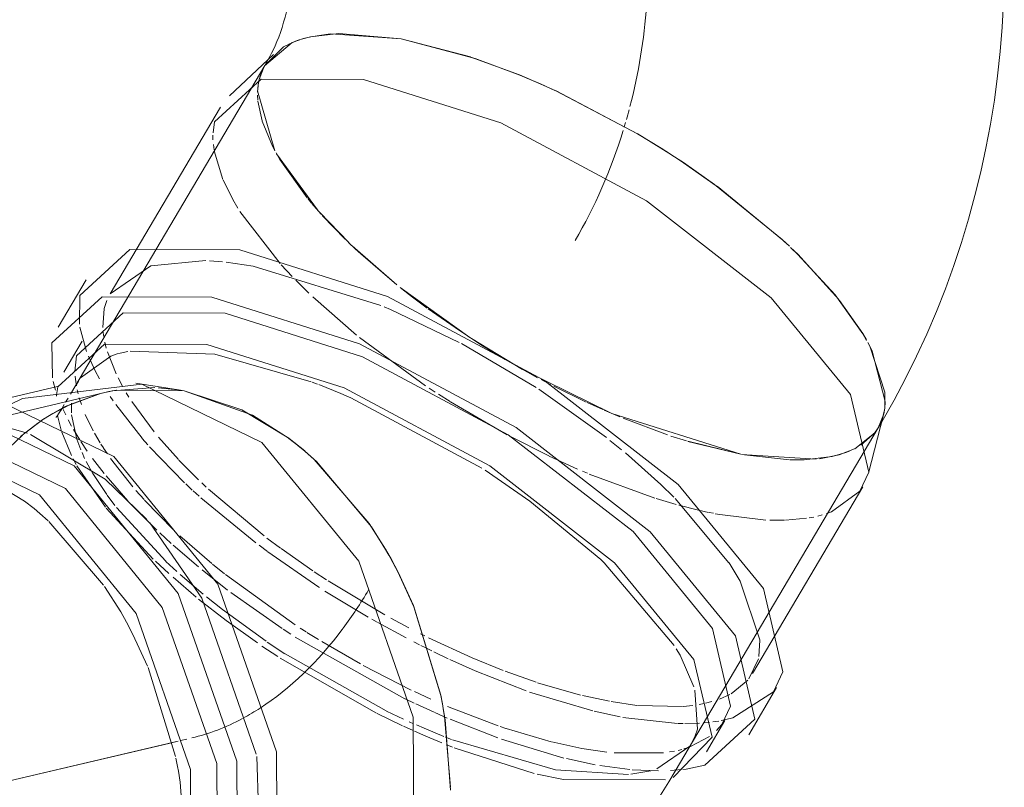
# Model space of a CAD drawing. Header units: millimetres. Extents: x -121 to 29920, y 1231 to 31888.
# Tile 6 of 106: x 9273 to 9425, y 8624 to 8742. Entities that reach past the tile are written whole.
import ezdxf

# ---------------------------------------------------------------- set-up
doc = ezdxf.new("R2010")
doc.units = ezdxf.units.MM
doc.linetypes.add('ADSK_Осевая', pattern=[700, 500, -100, 0, -100])
doc.layers.add('P-PIPE-____-CNTR', color=3, linetype='ADSK_Осевая', lineweight=20)
doc.layers.add('P-PIPE-____-OTLN', color=3, linetype='Continuous', lineweight=20)

# ---------------------------------------------------------------- blocks, each defined once
blk = doc.blocks.new('ADSK_ППР_Отвод канализационный_Составной - Отвод раструбный-1598292-3D severage Left')
at = {"layer": 'P-PIPE-____-OTLN', "color": 9}
for p, q in [((-15467.17, 8739.76), (-15464.15, 8740.19)), ((-15467.17, 8739.76), (-15464.15, 8740.19)), ((-15464.07, 8740.2), (-15453.21, 8739.43)), ((-15464.07, 8740.2), (-15453.21, 8739.43)), ((-15471.36, 8738.18), (-15470.62, 8738.58)), ((-15471.36, 8738.18), (-15470.62, 8738.58)), ((-15470.55, 8738.62), (-15469.28, 8739.16)), ((-15470.55, 8738.62), (-15469.28, 8739.16)), ((-15453.21, 8739.43), (-15442.52, 8736.66)), ((-15453.21, 8739.43), (-15442.52, 8736.66)), ((-15442.44, 8736.63), (-15434.96, 8733.87)), ((-15442.44, 8736.63), (-15434.96, 8733.87)), ((-15475.14, 8733.17), (-15474.3, 8735.3)), ((-15475.14, 8733.17), (-15474.3, 8735.3)), ((-15475.03, 8733.58), (-15474.3, 8735.29)), ((-15474.3, 8735.29), (-15475.03, 8733.58)), ((-15431.72, 8732.49), (-15429.49, 8731.48)), ((-15431.72, 8732.49), (-15429.49, 8731.48)), ((-15429.28, 8731.39), (-15416.82, 8724.83)), ((-15429.28, 8731.39), (-15416.82, 8724.83)), ((-15416.77, 8724.8), (-15413.11, 8722.57)), ((-15416.77, 8724.8), (-15413.11, 8722.57)), ((-15409.6, 8720.29), (-15404.57, 8716.76)), ((-15409.6, 8720.29), (-15404.57, 8716.76)), ((-15404.45, 8716.67), (-15394.31, 8708.37)), ((-15404.45, 8716.67), (-15394.31, 8708.37)), ((-15394.29, 8708.35), (-15393.56, 8707.68)), ((-15394.29, 8708.35), (-15393.56, 8707.68)), ((-15391.99, 8706.17), (-15385.63, 8699.17)), ((-15391.99, 8706.17), (-15385.63, 8699.17)), ((-15385.53, 8699.04), (-15381.95, 8693.92)), ((-15385.53, 8699.04), (-15381.95, 8693.92)), ((-15381.18, 8692.55), (-15380.51, 8691.27)), ((-15381.18, 8692.55), (-15380.51, 8691.27)), ((-15498.05, 8690.46), (-15502.7, 8687.09)), ((-15498.05, 8690.46), (-15502.7, 8687.09)), ((-15495.42, 8691.16), (-15496.6, 8690.91)), ((-15495.42, 8691.16), (-15496.6, 8690.91)), ((-15481.98, 8690.74), (-15495.05, 8691.23)), ((-15481.98, 8690.74), (-15495.05, 8691.23)), ((-15467.11, 8686.49), (-15481.98, 8690.74)), ((-15467.11, 8686.49), (-15481.98, 8690.74)), ((-15380.49, 8691.21), (-15378.48, 8683.45)), ((-15380.49, 8691.21), (-15378.48, 8683.45)), ((-15490.74, 8685.57), (-15487.67, 8685.25)), ((-15466.11, 8686.11), (-15466.96, 8686.43)), ((-15466.11, 8686.11), (-15466.96, 8686.43)), ((-15462.54, 8684.68), (-15465.92, 8686.04)), ((-15462.54, 8684.68), (-15465.92, 8686.04)), ((-15511.69, 8683.9), (-15513.47, 8683.02)), ((-15506.36, 8684.78), (-15506.41, 8684.26)), ((-15506.36, 8684.78), (-15506.41, 8684.26)), ((-15504.62, 8683.97), (-15505.01, 8683.32)), ((-15497.21, 8685.18), (-15498.94, 8684.83)), ((-15486.69, 8685.09), (-15497.1, 8685.2)), ((-15486.69, 8685.09), (-15477.8, 8682.17)), ((-15440.75, 8673.16), (-15460.97, 8684.01)), ((-15440.75, 8673.16), (-15460.97, 8684.01)), ((-15378.48, 8683.31), (-15378.56, 8682.39)), ((-15378.48, 8683.31), (-15378.56, 8682.39)), ((-15477.79, 8682.17), (-15470.55, 8677.76)), ((-15510.91, 8678.53), (-15517.44, 8680.38)), ((-15468.09, 8675.78), (-15470.52, 8677.72)), ((-15468.06, 8675.76), (-15466.65, 8674.5)), ((-15466.65, 8674.5), (-15458.15, 8664.6)), ((-15511.37, 8668.06), (-15518.47, 8672.37)), ((-15433.36, 8668.06), (-15440.26, 8672.84)), ((-15433.36, 8668.06), (-15440.26, 8672.84)), ((-15422.37, 8659.02), (-15433.33, 8668.05)), ((-15422.37, 8659.02), (-15433.33, 8668.05)), ((-15507.71, 8665), (-15508.98, 8666.14)), ((-15499.15, 8655.06), (-15507.59, 8664.89)), ((-15458.15, 8664.6), (-15455.64, 8660.64)), ((-15455.1, 8659.69), (-15455.62, 8660.6)), ((-15453.72, 8657.11), (-15454.85, 8659.23)), ((-15411.06, 8645.77), (-15421.86, 8658.54)), ((-15411.06, 8645.77), (-15421.86, 8658.54)), ((-15453.69, 8657.07), (-15451.33, 8651.95)), ((-15496.5, 8650.94), (-15499.01, 8654.87)), ((-15451.33, 8651.95), (-15447.1, 8638.07)), ((-15492.36, 8642.56), (-15494.61, 8647.47)), ((-15488.03, 8628.61), (-15492.27, 8642.34)), ((-15407.48, 8632.83), (-15407.88, 8638.88)), ((-15407.48, 8632.83), (-15407.88, 8638.88)), ((-15447.1, 8638.07), (-15446.85, 8636.75)), ((-15446.51, 8634.79), (-15446.71, 8636)), ((-15446.43, 8634.26), (-15445.61, 8623.44)), ((-15407.81, 8631.79), (-15407.48, 8632.83)), ((-15407.81, 8631.79), (-15407.48, 8632.83)), ((-15446.38, 8631.61), (-15445.42, 8631.24)), ((-15446.38, 8631.61), (-15445.42, 8631.24)), ((-15445.26, 8631.18), (-15429.41, 8626.57)), ((-15445.26, 8631.18), (-15429.41, 8626.57)), ((-15446.15, 8630.42), (-15445.31, 8630.08)), ((-15446.15, 8630.42), (-15445.31, 8630.08)), ((-15445.04, 8629.98), (-15432.67, 8626.02)), ((-15445.04, 8629.98), (-15432.67, 8626.02)), ((-15413.72, 8626.71), (-15408.67, 8630.23)), ((-15413.72, 8626.71), (-15408.67, 8630.23)), ((-15487.73, 8627.07), (-15487.98, 8628.37)), ((-15474.81, 8608.19), (-15475.51, 8628.62)), ((-15429.41, 8626.57), (-15418.13, 8625.85)), ((-15429.41, 8626.57), (-15418.13, 8625.85)), ((-15417.74, 8625.89), (-15414.68, 8626.43)), ((-15417.74, 8625.89), (-15414.68, 8626.43)), ((-15486.53, 8614.04), (-15487.33, 8624.67)), ((-15432.22, 8625.91), (-15428.17, 8625.05)), ((-15432.22, 8625.91), (-15428.17, 8625.05)), ((-15428.17, 8625.05), (-15412.4, 8625)), ((-15428.17, 8625.05), (-15412.4, 8625))]:
    blk.add_line(p, q, dxfattribs=at)
at = {"layer": 'P-PIPE-____-OTLN', "color": 10}
for p, q in [((-15468.58, 8739.39), (-15467.2, 8739.75)), ((-15467.2, 8739.75), (-15468.58, 8739.39)), ((-15475.36, 8731.66), (-15475.24, 8732.71)), ((-15475.36, 8731.66), (-15475.24, 8732.71)), ((-15475.29, 8732.32), (-15475.07, 8733.44)), ((-15475.07, 8733.44), (-15475.29, 8732.32)), ((-15434.91, 8733.85), (-15431.76, 8732.51)), ((-15431.76, 8732.51), (-15434.91, 8733.85)), ((-15475.38, 8731.22), (-15475.29, 8732.32)), ((-15475.29, 8732.32), (-15475.38, 8731.22)), ((-15472.7, 8722.17), (-15475.38, 8731.39)), ((-15472.7, 8722.17), (-15475.38, 8731.39)), ((-15475.34, 8729.97), (-15475.38, 8730.76)), ((-15475.38, 8730.76), (-15475.34, 8729.97)), ((-15474.69, 8726.8), (-15475.33, 8729.83)), ((-15475.33, 8729.83), (-15474.69, 8726.8)), ((-15482.01, 8726.62), (-15482.25, 8724.94)), ((-15482.01, 8726.62), (-15482.25, 8724.94)), ((-15482.27, 8724.54), (-15482.26, 8723.86)), ((-15482.27, 8724.54), (-15482.26, 8723.86)), ((-15482.2, 8723.13), (-15482.1, 8722.32)), ((-15482.2, 8723.13), (-15482.1, 8722.32)), ((-15482.07, 8722.13), (-15480.73, 8717.72)), ((-15482.07, 8722.13), (-15480.73, 8717.72)), ((-15472.51, 8721.83), (-15471.93, 8720.81)), ((-15471.92, 8720.8), (-15472.51, 8721.82)), ((-15413.07, 8722.54), (-15411.64, 8721.63)), ((-15411.64, 8721.63), (-15413.07, 8722.54)), ((-15466.14, 8713.01), (-15472.43, 8721.67)), ((-15466.14, 8713.01), (-15472.43, 8721.67)), ((-15471.93, 8720.81), (-15467.73, 8714.9)), ((-15467.73, 8714.89), (-15471.92, 8720.8)), ((-15411.44, 8721.5), (-15409.65, 8720.32)), ((-15409.65, 8720.32), (-15411.44, 8721.5)), ((-15480.68, 8717.62), (-15479.22, 8714.66)), ((-15480.68, 8717.62), (-15479.22, 8714.66)), ((-15479.21, 8714.65), (-15478.43, 8713.31)), ((-15479.21, 8714.65), (-15478.43, 8713.31)), ((-15467.05, 8714.07), (-15467.64, 8714.79)), ((-15467.64, 8714.79), (-15467.03, 8714.05)), ((-15478.1, 8712.79), (-15471.9, 8704.74)), ((-15478.1, 8712.79), (-15471.9, 8704.74)), ((-15465.6, 8712.41), (-15466.99, 8714)), ((-15466.96, 8713.98), (-15465.56, 8712.37)), ((-15461.3, 8707.97), (-15465.84, 8712.68)), ((-15461.3, 8707.97), (-15465.84, 8712.68)), ((-15461.84, 8708.5), (-15465.37, 8712.16)), ((-15465.33, 8712.12), (-15461.83, 8708.48)), ((-15460.31, 8707.03), (-15461.33, 8708)), ((-15461.33, 8707.99), (-15460.31, 8707.03)), ((-15453.87, 8701.45), (-15460.77, 8707.46)), ((-15453.87, 8701.45), (-15460.77, 8707.46)), ((-15392.03, 8706.21), (-15392.99, 8707.13)), ((-15392.98, 8707.12), (-15392.02, 8706.19)), ((-15480.8, 8705.02), (-15482.8, 8705.17)), ((-15480.8, 8705.02), (-15482.8, 8705.17)), ((-15476.08, 8704.35), (-15480.21, 8704.96)), ((-15476.08, 8704.35), (-15480.21, 8704.96)), ((-15456.34, 8698.26), (-15476.08, 8704.35)), ((-15456.34, 8698.26), (-15476.08, 8704.35)), ((-15471.71, 8704.54), (-15470.02, 8702.73)), ((-15471.71, 8704.54), (-15470.02, 8702.73)), ((-15469.47, 8702.16), (-15467.46, 8700.18)), ((-15469.47, 8702.16), (-15467.46, 8700.18)), ((-15442.63, 8693.33), (-15453.37, 8701.05)), ((-15442.63, 8693.33), (-15453.37, 8701.05)), ((-15451.93, 8699.92), (-15453.13, 8700.86)), ((-15453.13, 8700.86), (-15451.93, 8699.92)), ((-15502.82, 8699.8), (-15502.89, 8695.38)), ((-15502.82, 8699.8), (-15502.89, 8695.38)), ((-15466.87, 8699.61), (-15460.11, 8693.7)), ((-15466.87, 8699.61), (-15460.11, 8693.7)), ((-15449.18, 8697.84), (-15451.87, 8699.87)), ((-15451.87, 8699.87), (-15449.18, 8697.84)), ((-15444.23, 8694.38), (-15449.04, 8697.75)), ((-15449.04, 8697.75), (-15444.23, 8694.38)), ((-15502.82, 8694.92), (-15501.77, 8691.16)), ((-15502.82, 8694.92), (-15501.77, 8691.16)), ((-15440.79, 8692.15), (-15444.23, 8694.38)), ((-15444.23, 8694.38), (-15440.79, 8692.15)), ((-15499.24, 8694.29), (-15499.13, 8693.45)), ((-15499.24, 8694.29), (-15499.13, 8693.45)), ((-15459.62, 8693.31), (-15449.46, 8685.88)), ((-15459.62, 8693.31), (-15449.46, 8685.88)), ((-15434.48, 8688.39), (-15442.37, 8693.16)), ((-15434.48, 8688.39), (-15442.37, 8693.16)), ((-15381.94, 8693.89), (-15381.35, 8692.88)), ((-15381.35, 8692.87), (-15381.93, 8693.88)), ((-15498.96, 8692.58), (-15498.73, 8691.66)), ((-15498.96, 8692.58), (-15498.73, 8691.66)), ((-15432.38, 8685.6), (-15443.92, 8692.38)), ((-15432.38, 8685.6), (-15443.92, 8692.38)), ((-15503.35, 8690.5), (-15503.58, 8688.08)), ((-15503.35, 8690.5), (-15503.58, 8688.08)), ((-15501.49, 8690.45), (-15500.46, 8688.18)), ((-15501.49, 8690.45), (-15500.46, 8688.18)), ((-15498.57, 8691.12), (-15497.23, 8687.72)), ((-15498.57, 8691.12), (-15497.23, 8687.72)), ((-15503.54, 8687.35), (-15503.44, 8686.49)), ((-15503.54, 8687.35), (-15503.44, 8686.49)), ((-15500.44, 8688.15), (-15499.8, 8686.94)), ((-15500.44, 8688.15), (-15499.8, 8686.94)), ((-15496.91, 8687.08), (-15496.24, 8685.82)), ((-15496.91, 8687.08), (-15496.24, 8685.82)), ((-15420.91, 8681.67), (-15433.98, 8688.11)), ((-15420.91, 8681.67), (-15433.98, 8688.11)), ((-15430.08, 8686.02), (-15431.6, 8686.82)), ((-15431.6, 8686.82), (-15430.08, 8686.02)), ((-15506.94, 8686.53), (-15506.57, 8685.2)), ((-15506.94, 8686.53), (-15506.57, 8685.2)), ((-15503.44, 8686.48), (-15503.34, 8685.85)), ((-15503.44, 8686.48), (-15503.34, 8685.85)), ((-15497.83, 8685.07), (-15491.26, 8685.59)), ((-15448.89, 8685.5), (-15447.94, 8684.88)), ((-15448.89, 8685.5), (-15447.94, 8684.88)), ((-15421.52, 8677.86), (-15431.96, 8685.33)), ((-15421.52, 8677.86), (-15431.96, 8685.33)), ((-15424.66, 8683.34), (-15429.62, 8685.78)), ((-15429.62, 8685.78), (-15424.66, 8683.34)), ((-15499.47, 8684.7), (-15505.07, 8682.64)), ((-15503.21, 8685.23), (-15503.06, 8684.6)), ((-15503.21, 8685.23), (-15503.06, 8684.6)), ((-15502.9, 8684.02), (-15502.56, 8682.97)), ((-15502.9, 8684.02), (-15502.56, 8682.97)), ((-15498.11, 8684.19), (-15497.69, 8683.56)), ((-15498.11, 8684.19), (-15497.69, 8683.56)), ((-15495.65, 8684.79), (-15495.23, 8684.11)), ((-15495.65, 8684.79), (-15495.23, 8684.11)), ((-15447.45, 8684.56), (-15445.66, 8683.42)), ((-15447.45, 8684.56), (-15445.66, 8683.42)), ((-15505.22, 8682.96), (-15505.6, 8682.31)), ((-15505.46, 8682.33), (-15505, 8681.36)), ((-15505.46, 8682.33), (-15505, 8681.36)), ((-15504.11, 8683.16), (-15504.11, 8681.68)), ((-15504.11, 8683.16), (-15504.11, 8681.68)), ((-15497.27, 8682.96), (-15493.2, 8677.77)), ((-15497.27, 8682.96), (-15493.2, 8677.77)), ((-15494.81, 8683.46), (-15491.36, 8678.75)), ((-15494.81, 8683.46), (-15491.36, 8678.75)), ((-15445.62, 8683.4), (-15436.84, 8678.3)), ((-15445.62, 8683.4), (-15436.84, 8678.3)), ((-15422.1, 8682.18), (-15424.52, 8683.28)), ((-15424.52, 8683.28), (-15422.1, 8682.18)), ((-15378.57, 8682.37), (-15378.89, 8680.91)), ((-15378.89, 8680.91), (-15378.57, 8682.37)), ((-15511.53, 8678.39), (-15508.36, 8680.76)), ((-15506.5, 8681), (-15506.47, 8681.03)), ((-15506.26, 8681.3), (-15505.65, 8678.8)), ((-15506.26, 8681.3), (-15505.65, 8678.8)), ((-15504.08, 8681.36), (-15503.28, 8677.64)), ((-15504.08, 8681.36), (-15503.28, 8677.64)), ((-15501.98, 8681.45), (-15500.75, 8678.9)), ((-15501.98, 8681.45), (-15500.75, 8678.9)), ((-15419.46, 8681.06), (-15421.88, 8682.09)), ((-15421.88, 8682.09), (-15419.46, 8681.06)), ((-15400.75, 8675.28), (-15420.68, 8681.56)), ((-15400.75, 8675.28), (-15420.68, 8681.56)), ((-15412.08, 8678.28), (-15418.95, 8680.85)), ((-15418.95, 8680.85), (-15412.08, 8678.28)), ((-15378.76, 8681.37), (-15379.58, 8679.37)), ((-15378.76, 8681.37), (-15379.58, 8679.37)), ((-15378.91, 8680.84), (-15379.12, 8680.28)), ((-15379.12, 8680.28), (-15378.91, 8680.84)), ((-15378.72, 8681.52), (-15378.76, 8681.37)), ((-15378.72, 8681.52), (-15378.76, 8681.37)), ((-15509.31, 8680.11), (-15511.96, 8678.02)), ((-15504.62, 8680.61), (-15504.11, 8679.65)), ((-15504.62, 8680.61), (-15504.11, 8679.65)), ((-15379.58, 8679.37), (-15380.15, 8678.55)), ((-15380.15, 8678.55), (-15379.58, 8679.37)), ((-15379.58, 8679.37), (-15380.01, 8678.72)), ((-15379.58, 8679.37), (-15380.01, 8678.72)), ((-15514.69, 8675.35), (-15511.69, 8678.25)), ((-15505.62, 8678.72), (-15504.11, 8675.09)), ((-15505.62, 8678.72), (-15504.11, 8675.09)), ((-15503.81, 8679.13), (-15502.83, 8677.51)), ((-15503.81, 8679.13), (-15502.83, 8677.51)), ((-15503.28, 8677.64), (-15502.65, 8675.96)), ((-15503.28, 8677.64), (-15502.65, 8675.96)), ((-15500.55, 8678.53), (-15499.69, 8677.08)), ((-15500.55, 8678.53), (-15499.69, 8677.08)), ((-15493.17, 8677.73), (-15492.3, 8676.73)), ((-15493.17, 8677.73), (-15492.3, 8676.73)), ((-15490.69, 8677.94), (-15487.59, 8674.46)), ((-15490.69, 8677.94), (-15487.59, 8674.46)), ((-15436.41, 8678.07), (-15430.39, 8675.03)), ((-15436.41, 8678.07), (-15430.39, 8675.03)), ((-15409.18, 8677.36), (-15411.56, 8678.11)), ((-15411.56, 8678.11), (-15409.16, 8677.35)), ((-15380.15, 8678.55), (-15383.18, 8676.14)), ((-15383.18, 8676.14), (-15380.15, 8678.55)), ((-15380.01, 8678.72), (-15382.23, 8676.68)), ((-15380.01, 8678.72), (-15382.23, 8676.68)), ((-15502.67, 8677.26), (-15501.66, 8675.77)), ((-15502.67, 8677.26), (-15501.66, 8675.77)), ((-15499.55, 8676.86), (-15499.18, 8676.27)), ((-15499.55, 8676.86), (-15499.18, 8676.27)), ((-15499.14, 8676.23), (-15498.57, 8675.38)), ((-15499.14, 8676.23), (-15498.57, 8675.38)), ((-15492.05, 8676.45), (-15486.64, 8670.87)), ((-15492.05, 8676.45), (-15486.64, 8670.87)), ((-15419.19, 8675.99), (-15420.99, 8677.44)), ((-15419.19, 8675.99), (-15420.99, 8677.44)), ((-15400.76, 8675.28), (-15408.96, 8677.29)), ((-15408.94, 8677.28), (-15400.75, 8675.28)), ((-15382.99, 8676.23), (-15385.59, 8675.21)), ((-15382.99, 8676.23), (-15385.59, 8675.21)), ((-15503.87, 8674.61), (-15503.39, 8673.72)), ((-15503.87, 8674.61), (-15503.39, 8673.72)), ((-15502.48, 8675.55), (-15502.07, 8674.65)), ((-15502.48, 8675.55), (-15502.07, 8674.65)), ((-15500.85, 8674.63), (-15499.06, 8672.31)), ((-15500.85, 8674.63), (-15499.06, 8672.31)), ((-15498.07, 8674.65), (-15494.65, 8670.28)), ((-15498.07, 8674.65), (-15494.65, 8670.28)), ((-15430.38, 8675.02), (-15425.99, 8673.01)), ((-15430.38, 8675.02), (-15425.99, 8673.01)), ((-15389.13, 8674.55), (-15400.65, 8675.26)), ((-15393.25, 8674.43), (-15400.65, 8675.26)), ((-15389.13, 8674.55), (-15400.65, 8675.26)), ((-15400.65, 8675.26), (-15393.27, 8674.43)), ((-15385.59, 8675.21), (-15388.64, 8674.61)), ((-15385.59, 8675.21), (-15388.64, 8674.61)), ((-15384.54, 8675.55), (-15386.66, 8674.94)), ((-15386.66, 8674.94), (-15384.54, 8675.55)), ((-15383.99, 8675.76), (-15384.54, 8675.55)), ((-15384.54, 8675.55), (-15383.99, 8675.76)), ((-15503.27, 8673.51), (-15498.86, 8667.1)), ((-15503.27, 8673.51), (-15498.86, 8667.1)), ((-15487.52, 8674.38), (-15484.5, 8671.35)), ((-15487.52, 8674.38), (-15484.5, 8671.35)), ((-15500.8, 8672.3), (-15498.66, 8669.06)), ((-15500.8, 8672.3), (-15498.66, 8669.06)), ((-15498.76, 8671.94), (-15495.43, 8668.11)), ((-15498.76, 8671.94), (-15495.43, 8668.11)), ((-15425.22, 8672.68), (-15424.45, 8672.35)), ((-15425.22, 8672.68), (-15424.45, 8672.35)), ((-15424.19, 8672.24), (-15414.07, 8668.51)), ((-15424.19, 8672.24), (-15414.07, 8668.51)), ((-15486.46, 8670.71), (-15485.46, 8669.77)), ((-15486.46, 8670.71), (-15485.46, 8669.77)), ((-15483.99, 8670.86), (-15483.31, 8670.22)), ((-15483.99, 8670.86), (-15483.31, 8670.22)), ((-15498.6, 8668.98), (-15497.4, 8667.38)), ((-15498.6, 8668.98), (-15497.4, 8667.38)), ((-15494.15, 8669.69), (-15492.9, 8668.28)), ((-15494.15, 8669.69), (-15492.9, 8668.28)), ((-15485.32, 8669.64), (-15484.41, 8668.82)), ((-15485.32, 8669.64), (-15484.41, 8668.82)), ((-15484.14, 8668.58), (-15475.63, 8661.6)), ((-15484.14, 8668.58), (-15475.63, 8661.6)), ((-15482.97, 8669.9), (-15474.35, 8662.67)), ((-15482.97, 8669.9), (-15474.35, 8662.67)), ((-15386.77, 8666.41), (-15382.38, 8669.59)), ((-15386.77, 8666.41), (-15382.38, 8669.59)), ((-15497.17, 8667.08), (-15489.54, 8658.76)), ((-15497.17, 8667.08), (-15489.54, 8658.76)), ((-15495.05, 8667.71), (-15490.94, 8663.58)), ((-15495.05, 8667.71), (-15490.94, 8663.58)), ((-15492.82, 8668.2), (-15488.3, 8663.58)), ((-15492.82, 8668.2), (-15488.3, 8663.58)), ((-15413.85, 8668.45), (-15410.74, 8667.53)), ((-15413.85, 8668.45), (-15410.74, 8667.53)), ((-15402.62, 8658.52), (-15410.9, 8668.45)), ((-15402.62, 8658.52), (-15410.9, 8668.45)), ((-15410.34, 8667.42), (-15407.32, 8666.66)), ((-15410.34, 8667.42), (-15407.32, 8666.66)), ((-15498.75, 8666.96), (-15491.48, 8659.1)), ((-15498.75, 8666.96), (-15491.48, 8659.1)), ((-15407.32, 8666.66), (-15405.78, 8666.32)), ((-15407.32, 8666.66), (-15405.78, 8666.32)), ((-15405.64, 8666.29), (-15405.01, 8666.17)), ((-15405.64, 8666.29), (-15405.01, 8666.17)), ((-15404.75, 8666.11), (-15404, 8665.97)), ((-15404.75, 8666.11), (-15404, 8665.97)), ((-15404, 8665.97), (-15396.92, 8665.13)), ((-15404, 8665.97), (-15396.92, 8665.13)), ((-15390.24, 8665.46), (-15389.51, 8665.6)), ((-15390.24, 8665.46), (-15389.51, 8665.6)), ((-15388.88, 8665.75), (-15388.22, 8665.92)), ((-15388.88, 8665.75), (-15388.22, 8665.92)), ((-15387.55, 8666.13), (-15386.77, 8666.41)), ((-15387.55, 8666.13), (-15386.77, 8666.41)), ((-15396.28, 8665.1), (-15394.01, 8665.1)), ((-15396.28, 8665.1), (-15394.01, 8665.1)), ((-15393.9, 8665.1), (-15390.63, 8665.4)), ((-15393.9, 8665.1), (-15390.63, 8665.4)), ((-15490.48, 8663.15), (-15488.71, 8661.52)), ((-15490.48, 8663.15), (-15488.71, 8661.52)), ((-15487.38, 8662.72), (-15482.45, 8658.42)), ((-15487.38, 8662.72), (-15482.45, 8658.42)), ((-15488.4, 8661.24), (-15484.51, 8657.9)), ((-15488.4, 8661.24), (-15484.51, 8657.9)), ((-15475.15, 8661.23), (-15473.85, 8660.27)), ((-15475.15, 8661.23), (-15473.85, 8660.27)), ((-15473.95, 8662.36), (-15471.83, 8660.78)), ((-15473.95, 8662.36), (-15471.83, 8660.78)), ((-15471.76, 8660.73), (-15466.83, 8657.27)), ((-15471.76, 8660.73), (-15466.83, 8657.27)), ((-15491.14, 8658.77), (-15489.08, 8656.86)), ((-15491.14, 8658.77), (-15489.08, 8656.86)), ((-15489.52, 8658.75), (-15487.84, 8657.2)), ((-15489.52, 8658.75), (-15487.84, 8657.2)), ((-15482.33, 8658.33), (-15480.46, 8656.81)), ((-15482.33, 8658.33), (-15480.46, 8656.81)), ((-15487.34, 8656.74), (-15483.77, 8653.69)), ((-15487.34, 8656.74), (-15483.77, 8653.69)), ((-15483.93, 8657.43), (-15480, 8654.33)), ((-15483.93, 8657.43), (-15480, 8654.33)), ((-15480.34, 8656.72), (-15469.59, 8648.96)), ((-15480.34, 8656.72), (-15469.59, 8648.96)), ((-15466.63, 8657.14), (-15464.72, 8655.89)), ((-15466.63, 8657.14), (-15464.72, 8655.89)), ((-15488.43, 8656.29), (-15484.85, 8653.23)), ((-15488.43, 8656.29), (-15484.85, 8653.23)), ((-15464.48, 8655.73), (-15455.75, 8650.5)), ((-15464.48, 8655.73), (-15455.75, 8650.5)), ((-15479.51, 8653.96), (-15471.58, 8648.37)), ((-15479.51, 8653.96), (-15471.58, 8648.37)), ((-15464.97, 8654.16), (-15458.3, 8650.14)), ((-15464.97, 8654.16), (-15458.3, 8650.14)), ((-15484.49, 8652.94), (-15480.22, 8649.61)), ((-15484.49, 8652.94), (-15480.22, 8649.61)), ((-15483.25, 8653.27), (-15480.79, 8651.32)), ((-15483.25, 8653.27), (-15480.79, 8651.32)), ((-15480.79, 8651.32), (-15474.06, 8646.41)), ((-15480.79, 8651.32), (-15474.06, 8646.41)), ((-15480.22, 8649.61), (-15475.4, 8646.15)), ((-15480.22, 8649.61), (-15475.4, 8646.15)), ((-15457.73, 8649.82), (-15456.91, 8649.36)), ((-15457.73, 8649.82), (-15456.91, 8649.36)), ((-15456.81, 8649.3), (-15452.43, 8646.93)), ((-15456.81, 8649.3), (-15452.43, 8646.93)), ((-15454.81, 8649.98), (-15452.05, 8648.5)), ((-15454.81, 8649.98), (-15452.05, 8648.5)), ((-15471.42, 8648.26), (-15470.24, 8647.49)), ((-15471.42, 8648.26), (-15470.24, 8647.49)), ((-15468.79, 8648.44), (-15467.88, 8647.86)), ((-15468.79, 8648.44), (-15467.88, 8647.86)), ((-15467.77, 8647.79), (-15465.98, 8646.68)), ((-15467.77, 8647.79), (-15465.98, 8646.68)), ((-15450.22, 8647.57), (-15449.58, 8647.25)), ((-15450.22, 8647.57), (-15449.58, 8647.25)), ((-15473.89, 8646.29), (-15471.15, 8644.47)), ((-15473.89, 8646.29), (-15471.15, 8644.47)), ((-15469.59, 8647.07), (-15452.62, 8637.54)), ((-15469.59, 8647.07), (-15452.62, 8637.54)), ((-15465.48, 8646.38), (-15459.49, 8642.92)), ((-15465.48, 8646.38), (-15459.49, 8642.92)), ((-15451.28, 8646.33), (-15450.38, 8645.87)), ((-15451.28, 8646.33), (-15450.38, 8645.87)), ((-15450.19, 8645.78), (-15449.52, 8645.44)), ((-15450.19, 8645.78), (-15449.52, 8645.44)), ((-15397.99, 8644.04), (-15397.82, 8646.57)), ((-15397.99, 8644.04), (-15397.82, 8646.57)), ((-15474.7, 8645.67), (-15472.27, 8644.06)), ((-15474.7, 8645.67), (-15472.27, 8644.06)), ((-15471.14, 8644.46), (-15455.52, 8635.66)), ((-15471.14, 8644.46), (-15455.52, 8635.66)), ((-15449.52, 8645.44), (-15448.5, 8644.94)), ((-15449.52, 8645.44), (-15448.5, 8644.94)), ((-15448.19, 8644.79), (-15445.96, 8643.72)), ((-15448.19, 8644.79), (-15445.96, 8643.72)), ((-15471.87, 8643.79), (-15457, 8635.29)), ((-15471.87, 8643.79), (-15457, 8635.29)), ((-15459.08, 8642.69), (-15451.66, 8638.88)), ((-15459.08, 8642.69), (-15451.66, 8638.88)), ((-15399.53, 8640.61), (-15398.06, 8643.7)), ((-15399.53, 8640.61), (-15398.06, 8643.7)), ((-15437.14, 8641.79), (-15432.37, 8640.1)), ((-15437.14, 8641.79), (-15432.37, 8640.1)), ((-15432.14, 8640.02), (-15425.53, 8638.11)), ((-15432.14, 8640.02), (-15425.53, 8638.11)), ((-15402.29, 8638.3), (-15399.68, 8640.42)), ((-15402.29, 8638.3), (-15399.68, 8640.42)), ((-15451.14, 8638.64), (-15448.61, 8637.47)), ((-15451.14, 8638.64), (-15448.61, 8637.47)), ((-15433.39, 8638.58), (-15423.64, 8635.67)), ((-15433.39, 8638.58), (-15423.64, 8635.67)), ((-15404.09, 8637.47), (-15402.49, 8638.19)), ((-15404.09, 8637.47), (-15402.49, 8638.19)), ((-15452.59, 8637.53), (-15451.2, 8636.86)), ((-15452.59, 8637.53), (-15451.2, 8636.86)), ((-15450.96, 8636.75), (-15448.12, 8635.45)), ((-15450.96, 8636.75), (-15448.12, 8635.45)), ((-15425.23, 8638.04), (-15421.03, 8637.14)), ((-15425.23, 8638.04), (-15421.03, 8637.14)), ((-15420.79, 8637.1), (-15416.82, 8636.52)), ((-15420.79, 8637.1), (-15416.82, 8636.52)), ((-15407.19, 8636.65), (-15406.45, 8636.79)), ((-15407.19, 8636.65), (-15406.45, 8636.79)), ((-15406.21, 8636.84), (-15405.26, 8637.09)), ((-15406.21, 8636.84), (-15405.26, 8637.09)), ((-15456.92, 8635.25), (-15452.99, 8633.36)), ((-15456.92, 8635.25), (-15452.99, 8633.36)), ((-15455.45, 8635.63), (-15452.83, 8634.38)), ((-15455.45, 8635.63), (-15452.83, 8634.38)), ((-15447.99, 8635.39), (-15446.77, 8634.85)), ((-15447.99, 8635.39), (-15446.77, 8634.85)), ((-15446.07, 8636.35), (-15438.24, 8633.35)), ((-15446.07, 8636.35), (-15438.24, 8633.35)), ((-15423.4, 8635.61), (-15419.41, 8634.72)), ((-15423.4, 8635.61), (-15419.41, 8634.72)), ((-15416.74, 8636.51), (-15409.77, 8636.33)), ((-15416.74, 8636.51), (-15409.77, 8636.33)), ((-15409.68, 8636.34), (-15408.19, 8636.49)), ((-15409.68, 8636.34), (-15408.19, 8636.49)), ((-15451.97, 8633.98), (-15451.33, 8633.69)), ((-15451.97, 8633.98), (-15451.33, 8633.69)), ((-15446.71, 8634.82), (-15446.09, 8634.55)), ((-15446.71, 8634.82), (-15446.09, 8634.55)), ((-15445.66, 8634.37), (-15438.29, 8631.49)), ((-15445.66, 8634.37), (-15438.29, 8631.49)), ((-15418.97, 8634.63), (-15410.55, 8633.73)), ((-15418.97, 8634.63), (-15410.55, 8633.73)), ((-15410.43, 8633.73), (-15409.68, 8633.71)), ((-15410.43, 8633.73), (-15409.68, 8633.71)), ((-15409.4, 8633.71), (-15407.16, 8633.77)), ((-15409.4, 8633.71), (-15407.16, 8633.77)), ((-15406.56, 8633.81), (-15405.61, 8633.89)), ((-15406.56, 8633.81), (-15405.61, 8633.89)), ((-15405.09, 8633.96), (-15404.18, 8634.09)), ((-15405.09, 8633.96), (-15404.18, 8634.09)), ((-15404.52, 8632.63), (-15403.71, 8633.56)), ((-15404.52, 8632.63), (-15403.71, 8633.56)), ((-15403.81, 8634.16), (-15403.09, 8634.31)), ((-15403.81, 8634.16), (-15403.09, 8634.31)), ((-15452.86, 8633.3), (-15451.37, 8632.62)), ((-15452.86, 8633.3), (-15451.37, 8632.62)), ((-15437.92, 8633.24), (-15437.05, 8632.95)), ((-15437.92, 8633.24), (-15437.05, 8632.95)), ((-15436.98, 8632.92), (-15430.06, 8630.91)), ((-15436.98, 8632.92), (-15430.06, 8630.91)), ((-15437.71, 8631.28), (-15428.09, 8628.38)), ((-15437.71, 8631.28), (-15428.09, 8628.38)), ((-15429.96, 8630.89), (-15425.33, 8629.85)), ((-15429.96, 8630.89), (-15425.33, 8629.85)), ((-15408.52, 8630.14), (-15405.6, 8631.7)), ((-15408.52, 8630.14), (-15405.6, 8631.7)), ((-15425.33, 8629.85), (-15421.47, 8629.31)), ((-15425.33, 8629.85), (-15421.47, 8629.31)), ((-15420.31, 8629.19), (-15412.72, 8629.19)), ((-15420.31, 8629.19), (-15412.72, 8629.19)), ((-15411.77, 8629.32), (-15411.03, 8629.45)), ((-15411.77, 8629.32), (-15411.03, 8629.45)), ((-15410.47, 8629.57), (-15409.9, 8629.71)), ((-15410.47, 8629.57), (-15409.9, 8629.71)), ((-15409.56, 8629.8), (-15408.71, 8630.07)), ((-15409.56, 8629.8), (-15408.71, 8630.07)), ((-15427.71, 8628.29), (-15423.28, 8627.35)), ((-15427.71, 8628.29), (-15423.28, 8627.35)), ((-15422.56, 8627.22), (-15417.9, 8626.59)), ((-15422.56, 8627.22), (-15417.9, 8626.59)), ((-15417.57, 8626.56), (-15413.51, 8626.39)), ((-15417.57, 8626.56), (-15413.51, 8626.39)), ((-15411.64, 8626.44), (-15409.91, 8626.59)), ((-15411.64, 8626.44), (-15409.91, 8626.59)), ((-15409.74, 8626.61), (-15409.22, 8626.68)), ((-15409.74, 8626.61), (-15409.22, 8626.68))]:
    blk.add_line(p, q, dxfattribs=at)
at = {"layer": 'P-PIPE-____-OTLN', "color": 22}
for p, q in [((-15472.93, 8737), (-15479.7, 8730.63)), ((-15472.93, 8737), (-15479.7, 8730.63)), ((-15474.28, 8735.32), (-15471.36, 8738.18)), ((-15474.28, 8735.32), (-15471.36, 8738.18)), ((-15473.72, 8736.27), (-15474.28, 8735.32)), ((-15474.28, 8735.32), (-15504.27, 8684.56)), ((-15481.11, 8728.87), (-15498.15, 8700.04)), ((-15481.11, 8728.87), (-15498.15, 8700.04)), ((-15393.09, 8707.23), (-15391.99, 8706.17)), ((-15393.09, 8707.23), (-15391.99, 8706.17)), ((-15386.22, 8699.91), (-15392.03, 8706.21)), ((-15501.85, 8702.23), (-15506.15, 8694.94)), ((-15501.85, 8702.23), (-15506.15, 8694.94)), ((-15381.93, 8693.88), (-15386.22, 8699.91)), ((-15381.95, 8693.92), (-15381.39, 8692.95)), ((-15381.95, 8693.92), (-15381.39, 8692.95)), ((-15502.45, 8692.75), (-15505.29, 8687.95)), ((-15502.45, 8692.75), (-15505.29, 8687.95)), ((-15506.08, 8685.82), (-15530.28, 8680.11)), ((-15493.23, 8686.09), (-15511.69, 8683.9)), ((-15503.04, 8686.58), (-15503.37, 8685.98)), ((-15503.04, 8686.58), (-15503.37, 8685.98)), ((-15487.6, 8685.24), (-15494.18, 8686.25)), ((-15487.6, 8685.24), (-15486.69, 8685.09)), ((-15498.15, 8685.02), (-15498.95, 8684.83)), ((-15378.56, 8682.39), (-15378.72, 8681.52)), ((-15378.56, 8682.39), (-15378.72, 8681.52)), ((-15381.07, 8672.37), (-15378.76, 8681.37)), ((-15381.07, 8672.37), (-15378.76, 8681.37)), ((-15410.89, 8626.36), (-15379.58, 8679.37)), ((-15379.58, 8679.37), (-15379.01, 8680.32)), ((-15398.96, 8641.45), (-15381.93, 8670.28)), ((-15398.96, 8641.45), (-15381.93, 8670.28)), ((-15421.86, 8658.54), (-15422.37, 8659.02)), ((-15421.86, 8658.54), (-15422.37, 8659.02)), ((-15399.56, 8631.97), (-15395.26, 8639.26)), ((-15399.56, 8631.97), (-15395.26, 8639.26)), ((-15445.61, 8623.86), (-15446.51, 8634.79)), ((-15406.1, 8629.35), (-15403.27, 8634.16)), ((-15406.1, 8629.35), (-15403.27, 8634.16)), ((-15408.35, 8630.72), (-15407.81, 8631.79)), ((-15408.35, 8630.72), (-15407.81, 8631.79))]:
    blk.add_line(p, q, dxfattribs=at)
for points in [[(-15473.72, 8736.27, 0), (-15473.47, 8736.71, 0), (-15473.21, 8737.21, 0), (-15472.93, 8737.77, 0), (-15472.65, 8738.37, 0), (-15472.38, 8739.02, 0), (-15472.11, 8739.71, 0), (-15471.84, 8740.44, 0), (-15471.59, 8741.2, 0), (-15471.35, 8741.99, 0), (-15471.13, 8742.8, 0), (-15470.93, 8743.63, 0), (-15470.75, 8744.47, 0), (-15470.58, 8745.32, 0), (-15470.45, 8746.18, 0), (-15470.33, 8747.03, 0), (-15470.24, 8747.87, 0), (-15470.17, 8748.7, 0), (-15470.13, 8749.51, 0), (-15470.11, 8750.3, 0), (-15470.1, 8750.69, 0)], [(-15379.01, 8680.32, 0), (-15377.12, 8683.64, 0), (-15375.33, 8687.01, 0), (-15373.64, 8690.42, 0), (-15372.06, 8693.86, 0), (-15370.58, 8697.35, 0), (-15369.19, 8700.86, 0), (-15367.91, 8704.42, 0), (-15366.72, 8708, 0), (-15365.63, 8711.61, 0), (-15364.64, 8715.24, 0), (-15363.74, 8718.9, 0), (-15362.95, 8722.58, 0), (-15362.25, 8726.28, 0), (-15361.64, 8729.99, 0), (-15361.14, 8733.73, 0), (-15360.73, 8737.47, 0), (-15360.43, 8741.23, 0), (-15360.22, 8744.99, 0), (-15360.12, 8748.77, 0), (-15360.1, 8750.69, 0)], [(-15467.2, 8739.75, 0), (-15462.85, 8740.26, 0), (-15453.21, 8739.43, 0)], [(-15434.91, 8733.85, 0), (-15441.78, 8736.41, 0), (-15453.21, 8739.43, 0), (-15462.85, 8740.26, 0), (-15467.2, 8739.75, 0)], [(-15474.3, 8735.29, 0), (-15470.05, 8738.85, 0), (-15468.87, 8739.3, 0)], [(-15468.87, 8739.3, 0), (-15470.05, 8738.85, 0), (-15474.3, 8735.29, 0)], [(-15469.28, 8739.16, 0), (-15468.27, 8739.48, 0), (-15467.17, 8739.76, 0)], [(-15469.28, 8739.16, 0), (-15468.27, 8739.48, 0), (-15467.17, 8739.76, 0)], [(-15453.21, 8739.43, 0), (-15441.78, 8736.41, 0), (-15434.91, 8733.85, 0)], [(-15459.05, 8733.18, 0), (-15474.82, 8733.23, 0), (-15482.01, 8726.62, 0)], [(-15459.05, 8733.18, 0), (-15474.82, 8733.23, 0), (-15482.01, 8726.62, 0)], [(-15382.38, 8669.59, 0), (-15381.03, 8672.53, 0), (-15383.83, 8684.5, 0), (-15396.08, 8699.45, 0), (-15415.35, 8714.43, 0), (-15437.82, 8726.47, 0), (-15459.05, 8733.18, 0)], [(-15382.38, 8669.59, 0), (-15381.03, 8672.53, 0), (-15383.83, 8684.5, 0), (-15396.08, 8699.45, 0), (-15415.35, 8714.43, 0), (-15437.82, 8726.47, 0), (-15459.05, 8733.18, 0)], [(-15434.96, 8733.87, 0), (-15432.95, 8733.02, 0), (-15431.72, 8732.49, 0)], [(-15434.96, 8733.87, 0), (-15432.95, 8733.02, 0), (-15431.72, 8732.49, 0)], [(-15431.76, 8732.51, 0), (-15429.34, 8731.41, 0), (-15416.73, 8724.77, 0), (-15413.07, 8722.54, 0)], [(-15413.07, 8722.54, 0), (-15416.73, 8724.77, 0), (-15429.34, 8731.41, 0), (-15431.76, 8732.51, 0)], [(-15413.11, 8722.57, 0), (-15411.49, 8721.53, 0), (-15409.6, 8720.29, 0)], [(-15413.11, 8722.57, 0), (-15411.49, 8721.53, 0), (-15409.6, 8720.29, 0)], [(-15409.65, 8720.32, 0), (-15404.82, 8716.94, 0), (-15394.41, 8708.46, 0), (-15393.27, 8707.4, 0)], [(-15393.27, 8707.4, 0), (-15394.41, 8708.46, 0), (-15404.82, 8716.94, 0), (-15409.65, 8720.32, 0)], [(-15478.13, 8706.85, 0), (-15495.08, 8706.91, 0), (-15502.82, 8699.8, 0)], [(-15478.13, 8706.85, 0), (-15495.08, 8706.91, 0), (-15502.82, 8699.8, 0)], [(-15395.73, 8638.62, 0), (-15394.29, 8641.68, 0), (-15397.3, 8654.54, 0), (-15410.47, 8670.61, 0), (-15431.18, 8686.71, 0), (-15455.33, 8699.64, 0), (-15478.13, 8706.85, 0)], [(-15395.73, 8638.62, 0), (-15394.29, 8641.68, 0), (-15397.3, 8654.54, 0), (-15410.47, 8670.61, 0), (-15431.18, 8686.71, 0), (-15455.33, 8699.64, 0), (-15478.13, 8706.85, 0)], [(-15392.02, 8706.19, 0), (-15386.22, 8699.91, 0), (-15381.94, 8693.89, 0)], [(-15482.44, 8699.57, 0), (-15499.39, 8699.62, 0), (-15507.12, 8692.52, 0), (-15507.06, 8687.09, 0)], [(-15482.44, 8699.57, 0), (-15499.39, 8699.62, 0), (-15507.12, 8692.52, 0), (-15507.06, 8687.09, 0)], [(-15409.22, 8626.68, 0), (-15406.33, 8627.29, 0), (-15398.6, 8634.39, 0), (-15401.61, 8647.26, 0), (-15414.77, 8663.33, 0), (-15435.48, 8679.42, 0), (-15459.63, 8692.36, 0), (-15482.44, 8699.57, 0)], [(-15409.22, 8626.68, 0), (-15406.33, 8627.29, 0), (-15398.6, 8634.39, 0), (-15401.61, 8647.26, 0), (-15414.77, 8663.33, 0), (-15435.48, 8679.42, 0), (-15459.63, 8692.36, 0), (-15482.44, 8699.57, 0)], [(-15480.38, 8697.06, 0), (-15496.15, 8697.11, 0), (-15503.35, 8690.5, 0)], [(-15480.38, 8697.06, 0), (-15496.15, 8697.11, 0), (-15503.35, 8690.5, 0)], [(-15403.71, 8633.56, 0), (-15402.37, 8636.41, 0), (-15405.17, 8648.38, 0), (-15417.42, 8663.34, 0), (-15436.69, 8678.31, 0), (-15459.16, 8690.35, 0), (-15480.38, 8697.06, 0)], [(-15403.71, 8633.56, 0), (-15402.37, 8636.41, 0), (-15405.17, 8648.38, 0), (-15417.42, 8663.34, 0), (-15436.69, 8678.31, 0), (-15459.16, 8690.35, 0), (-15480.38, 8697.06, 0)], [(-15483.22, 8692.25, 0), (-15498.99, 8692.31, 0), (-15506.19, 8685.69, 0), (-15506.36, 8684.78, 0)], [(-15483.22, 8692.25, 0), (-15498.99, 8692.31, 0), (-15506.19, 8685.69, 0), (-15506.36, 8684.78, 0)], [(-15411.24, 8625.37, 0), (-15405.2, 8631.61, 0), (-15408.01, 8643.58, 0), (-15420.26, 8658.53, 0), (-15439.53, 8673.51, 0), (-15462, 8685.54, 0), (-15483.22, 8692.25, 0)], [(-15411.24, 8625.37, 0), (-15405.2, 8631.61, 0), (-15408.01, 8643.58, 0), (-15420.26, 8658.53, 0), (-15439.53, 8673.51, 0), (-15462, 8685.54, 0), (-15483.22, 8692.25, 0)], [(-15381.17, 8692.54, 0), (-15380.81, 8691.85, 0), (-15378.54, 8684.86, 0), (-15378.57, 8682.37, 0)], [(-15378.57, 8682.37, 0), (-15378.54, 8684.86, 0), (-15380.81, 8691.85, 0), (-15381.17, 8692.54, 0)], [(-15496.6, 8690.91, 0), (-15497.04, 8690.79, 0), (-15498.05, 8690.46, 0)], [(-15496.6, 8690.91, 0), (-15497.04, 8690.79, 0), (-15498.05, 8690.46, 0)], [(-15482.34, 8573.19, 0), (-15474, 8575.62, 0), (-15459.27, 8588.55, 0), (-15451.2, 8609.63, 0), (-15451.37, 8634.7, 0), (-15459.76, 8658.79, 0), (-15474.7, 8677.13, 0), (-15493.23, 8686.09, 0)], [(-15508.71, 8563.05, 0), (-15496.8, 8565.87, 0), (-15480.97, 8579.76, 0), (-15472.29, 8602.41, 0), (-15472.48, 8629.36, 0), (-15481.49, 8655.25, 0), (-15497.55, 8674.96, 0), (-15517.47, 8684.59, 0)], [(-15470.52, 8677.72, 0), (-15476.14, 8681.33, 0), (-15486.69, 8685.09, 0)], [(-15460.97, 8684.01, 0), (-15461.71, 8684.33, 0), (-15462.54, 8684.68, 0)], [(-15460.97, 8684.01, 0), (-15461.71, 8684.33, 0), (-15462.54, 8684.68, 0)], [(-15522.75, 8562.06, 0), (-15502.92, 8564.43, 0), (-15487.09, 8578.31, 0), (-15478.41, 8600.97, 0), (-15478.6, 8627.91, 0), (-15487.61, 8653.8, 0), (-15503.67, 8673.51, 0), (-15523.59, 8683.14, 0)], [(-15506.47, 8681.03, 0), (-15506.39, 8681.13, 0), (-15506.26, 8681.3, 0), (-15506.09, 8681.54, 0)], [(-15526.7, 8565.3, 0), (-15508.36, 8567.52, 0), (-15493.63, 8580.44, 0), (-15485.56, 8601.52, 0), (-15485.73, 8626.59, 0), (-15494.12, 8650.68, 0), (-15509.06, 8669.03, 0), (-15527.59, 8677.99, 0)], [(-15517.5, 8565.81, 0), (-15504.32, 8568.47, 0), (-15489.6, 8581.39, 0), (-15481.52, 8602.47, 0), (-15481.69, 8627.54, 0), (-15490.08, 8651.64, 0), (-15505.02, 8669.98, 0), (-15523.56, 8678.94, 0)], [(-15470.54, 8677.75, 0), (-15468.99, 8676.54, 0), (-15468.07, 8675.77, 0)], [(-15455.62, 8660.6, 0), (-15457.8, 8664.08, 0), (-15466.29, 8674.16, 0), (-15468.09, 8675.78, 0)], [(-15508.98, 8666.14, 0), (-15509.88, 8666.89, 0), (-15511.37, 8668.06, 0)], [(-15455.64, 8660.63, 0), (-15454.72, 8659.02, 0), (-15453.69, 8657.08, 0)], [(-15446.84, 8636.73, 0), (-15447.1, 8638.04, 0), (-15451.25, 8651.75, 0), (-15453.72, 8657.11, 0)], [(-15494.61, 8647.47, 0), (-15495.61, 8649.37, 0), (-15496.5, 8650.94, 0)], [(-15446.85, 8636.74, 0), (-15446.72, 8636.02, 0), (-15446.43, 8634.27, 0)], [(-15487.33, 8624.67, 0), (-15487.6, 8626.37, 0), (-15487.73, 8627.07, 0)], [(-15472.89, 8577.96, 0), (-15468.44, 8579.14, 0), (-15464.11, 8580.54, 0), (-15459.92, 8582.14, 0), (-15455.87, 8583.93, 0), (-15451.97, 8585.89, 0), (-15448.21, 8588, 0), (-15444.61, 8590.25, 0), (-15441.15, 8592.63, 0), (-15437.83, 8595.12, 0), (-15434.66, 8597.72, 0), (-15431.63, 8600.42, 0), (-15428.73, 8603.21, 0), (-15425.96, 8606.08, 0), (-15423.32, 8609.02, 0), (-15420.8, 8612.03, 0), (-15418.4, 8615.11, 0), (-15416.12, 8618.25, 0), (-15413.95, 8621.44, 0), (-15411.9, 8624.69, 0), (-15410.89, 8626.36, 0)]]:
    blk.add_polyline3d(points, dxfattribs=at)
at = {"layer": 'P-PIPE-____-OTLN', "color": 10}
for points in [[(-15472.69, 8722.14, 0), (-15473.05, 8722.84, 0), (-15474.66, 8726.71, 0)], [(-15474.66, 8726.71, 0), (-15473.05, 8722.84, 0), (-15472.69, 8722.15, 0)], [(-15454.25, 8701.76, 0), (-15459.45, 8706.23, 0), (-15460.31, 8707.03, 0)], [(-15460.31, 8707.03, 0), (-15459.45, 8706.23, 0), (-15454.25, 8701.76, 0)], [(-15483.38, 8705.2, 0), (-15491.85, 8704.4, 0), (-15498.15, 8700.04, 0)], [(-15483.38, 8705.2, 0), (-15491.85, 8704.4, 0), (-15498.15, 8700.04, 0)], [(-15498.65, 8699.03, 0), (-15499.05, 8697.79, 0), (-15499.28, 8694.88, 0)], [(-15498.65, 8699.03, 0), (-15499.05, 8697.79, 0), (-15499.28, 8694.88, 0)], [(-15444.26, 8692.56, 0), (-15454.85, 8697.64, 0), (-15455.84, 8698.05, 0)], [(-15444.26, 8692.56, 0), (-15454.85, 8697.64, 0), (-15455.84, 8698.05, 0)], [(-15432.15, 8687.11, 0), (-15437.13, 8689.92, 0), (-15440.79, 8692.15, 0)], [(-15440.79, 8692.15, 0), (-15437.13, 8689.92, 0), (-15432.15, 8687.11, 0)], [(-15507.92, 8681.05, 0), (-15504.32, 8682.99, 0), (-15499.78, 8684.62, 0)], [(-15505.07, 8682.64, 0), (-15506.99, 8681.61, 0), (-15508.69, 8680.54, 0)], [(-15379.12, 8680.28, 0), (-15379.56, 8679.4, 0), (-15379.58, 8679.37, 0)], [(-15379.58, 8679.37, 0), (-15379.56, 8679.4, 0), (-15379.12, 8680.28, 0)], [(-15411.12, 8668.68, 0), (-15413.11, 8670.62, 0), (-15418.6, 8675.5, 0)], [(-15411.12, 8668.68, 0), (-15413.11, 8670.62, 0), (-15418.6, 8675.5, 0)], [(-15393.17, 8674.43, 0), (-15391.01, 8674.43, 0), (-15386.66, 8674.94, 0)], [(-15386.66, 8674.94, 0), (-15391.01, 8674.43, 0), (-15393.15, 8674.42, 0)], [(-15501.82, 8674.16, 0), (-15501.23, 8673.04, 0), (-15500.8, 8672.3, 0)], [(-15501.82, 8674.16, 0), (-15501.23, 8673.04, 0), (-15500.8, 8672.3, 0)], [(-15473.77, 8660.21, 0), (-15465.93, 8654.78, 0), (-15465.83, 8654.71, 0)], [(-15473.77, 8660.21, 0), (-15465.93, 8654.78, 0), (-15465.83, 8654.71, 0)], [(-15397.82, 8646.61, 0), (-15400.86, 8655.67, 0), (-15402.6, 8658.5, 0)], [(-15397.82, 8646.61, 0), (-15400.86, 8655.67, 0), (-15402.6, 8658.5, 0)], [(-15449, 8646.96, 0), (-15442.25, 8643.85, 0), (-15437.45, 8641.9, 0)], [(-15449, 8646.96, 0), (-15442.25, 8643.85, 0), (-15437.45, 8641.9, 0)], [(-15445.71, 8643.6, 0), (-15441.78, 8641.84, 0), (-15433.9, 8638.76, 0)], [(-15445.71, 8643.6, 0), (-15441.78, 8641.84, 0), (-15433.9, 8638.76, 0)], [(-15403.09, 8634.31, 0), (-15402.02, 8634.58, 0), (-15395.73, 8638.62, 0)], [(-15403.09, 8634.31, 0), (-15402.02, 8634.58, 0), (-15395.73, 8638.62, 0)], [(-15451.13, 8632.52, 0), (-15449.4, 8631.76, 0), (-15446.92, 8630.72, 0)], [(-15451.13, 8632.52, 0), (-15449.4, 8631.76, 0), (-15446.92, 8630.72, 0)], [(-15450.86, 8633.49, 0), (-15449.68, 8632.97, 0), (-15446.61, 8631.71, 0)], [(-15450.86, 8633.49, 0), (-15449.68, 8632.97, 0), (-15446.61, 8631.71, 0)]]:
    blk.add_polyline3d(points, dxfattribs=at)
at = {"layer": 'P-PIPE-____-OTLN', "color": 9}
for points in [[(-15506.09, 8681.54, 0), (-15505.89, 8681.85, 0), (-15505.66, 8682.21, 0), (-15505.6, 8682.31, 0)], [(-15492.46, 8665.22, 0), (-15498.9, 8671.42, 0), (-15510.43, 8678.34, 0)], [(-15475.57, 8628.99, 0), (-15483.96, 8653.08, 0), (-15492.01, 8664.7, 0)], [(-15408.03, 8639.38, 0), (-15410.16, 8644.26, 0), (-15410.74, 8645.25, 0)], [(-15408.03, 8639.38, 0), (-15410.16, 8644.26, 0), (-15410.74, 8645.25, 0)]]:
    blk.add_polyline3d(points, dxfattribs=at)
for start_param, end_param in [(4.601857, 4.877073), (4.565812, 4.592858), (4.544951, 4.557793)]:
    blk.add_ellipse((-15454.03, 8742.07), major_axis=(10.41, 56.95), ratio=0.658698, start_param=start_param, end_param=end_param, dxfattribs=at)
at = {"layer": 'P-PIPE-____-OTLN', "color": 10}
for centre, start_param, end_param in [((-15454.03, 8742.07), 4.202659, 4.534818), ((-15485.91, 8688.11), 4.068818, 4.202659), ((-15485.91, 8688.11), 3.696888, 4.066744), ((-15485.91, 8688.11), 3.627739, 3.696888), ((-15485.91, 8688.11), 3.422261, 3.624889)]:
    blk.add_ellipse(centre, major_axis=(10.41, 56.95), ratio=0.658698, start_param=start_param, end_param=end_param, dxfattribs=at)

msp = doc.modelspace()

# ---------------------------------------------------------------- linework, layer by layer
at = {"layer": 'P-PIPE-____-CNTR', "color": 9}
for p in [(9297.25, 8630.99), (9295.8, 8630.65)]:
    msp.add_line(p, (6920.38, 8070.06), dxfattribs=at)
at = {"layer": 'P-PIPE-____-CNTR', "color": 10}
for p, q in [((9297.25, 8630.99), (9295.8, 8630.65)), ((9298.57, 8631.31), (9297.6, 8631.08)), ((9298.57, 8631.31), (9297.6, 8631.08))]:
    msp.add_line(p, q, dxfattribs=at)
at = {"layer": 'P-PIPE-____-OTLN', "color": 22}
for p, q in [((9285.94, 8684.83), (6869.23, 8114.5)), ((9298.2, 8685.1), (9308.75, 8681.34)), ((9308.75, 8681.34), (9314.4, 8677.71)), ((9316.8, 8675.79), (9318.61, 8674.17)), ((9318.61, 8674.17), (9327.1, 8664.08)), ((9327.1, 8664.08), (9329.28, 8660.59)), ((9331.17, 8657.13), (9333.64, 8651.76)), ((9333.65, 8651.75), (9337.8, 8638.04)), ((9337.8, 8638.04), (9338.05, 8636.72)), ((9338.38, 8634.79), (9339.28, 8623.86))]:
    msp.add_line(p, q, dxfattribs=at)
at = {"layer": 'P-PIPE-____-OTLN', "color": 10}
for p, q in [((9279.84, 8682.64), (9285.4, 8684.7)), ((9272.93, 8678.02), (9275.58, 8680.11))]:
    msp.add_line(p, q, dxfattribs=at)
at = {"layer": 'P-PIPE-____-OTLN', "color": 9}
for p, q in [((9285.95, 8684.84), (9287.68, 8685.19)), ((9287.81, 8685.21), (9298.2, 8685.1)), ((9314.4, 8677.71), (9316.79, 8675.8)), ((9329.29, 8660.58), (9329.8, 8659.69)), ((9330.05, 8659.23), (9331.16, 8657.14)), ((9338.18, 8636), (9338.38, 8634.79))]:
    msp.add_line(p, q, dxfattribs=at)
at = {"layer": 'P-PIPE-____-OTLN', "color": 10}
msp.add_polyline3d([(9276.2, 8680.54, 0), (9277.9, 8681.61, 0), (9279.83, 8682.64, 0)], dxfattribs=at)

# ---------------------------------------------------------------- block references
at = {"layer": 'P-PIPE-____-OTLN', "color": 9}
msp.add_blockref('ADSK_ППР_Отвод канализационный_Составной - Отвод раструбный-1598292-3D severage Left', (24784.89, 0), dxfattribs=at)

doc.saveas('drawing.dxf')
